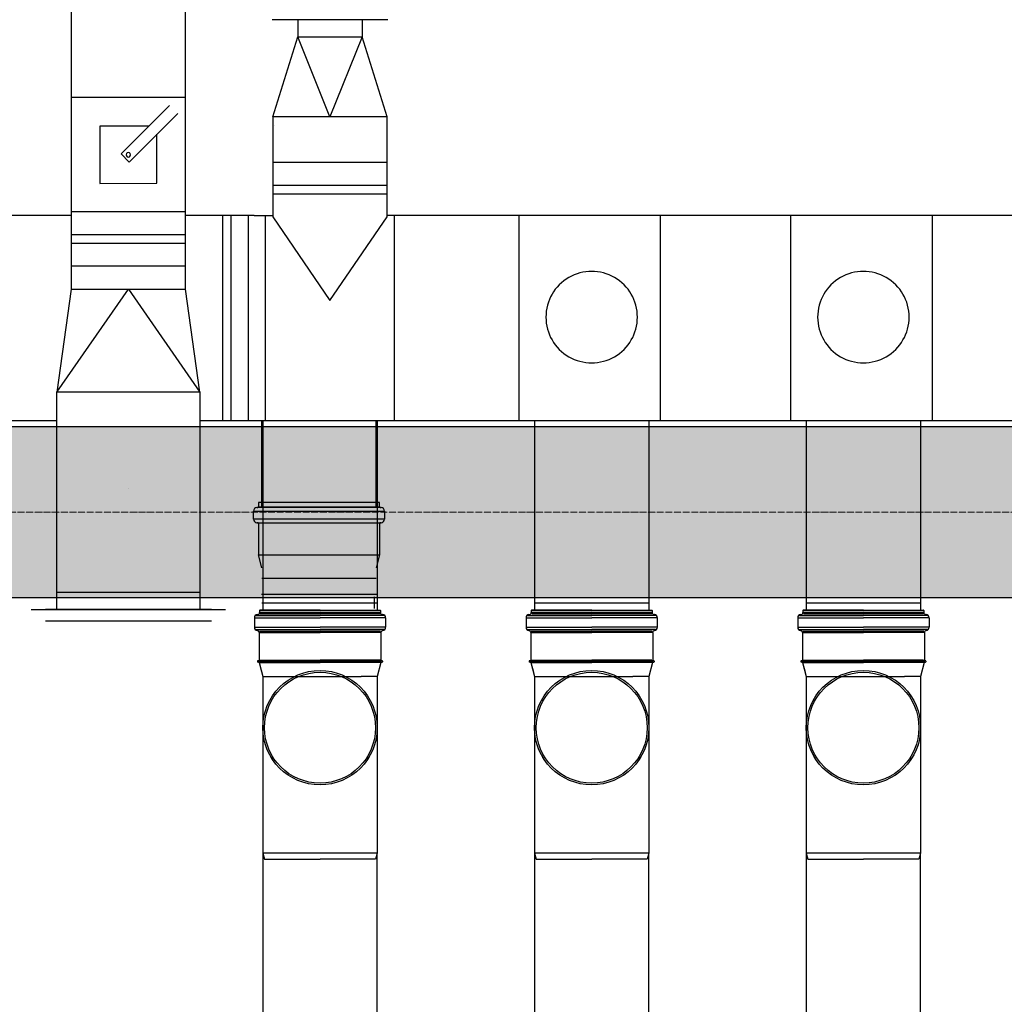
# Model space of a CAD drawing. Header units: millimetres. Extents: x -374129 to 1163271, y -112652 to 695637.
# Tile 104 of 256: x 41440 to 43161, y -34701 to -32979. Entities that reach past the tile are written whole.
import ezdxf
from ezdxf import colors
from ezdxf.entities.mleader import LeaderData, LeaderLine
from ezdxf.math import Vec2, Vec3

# ---------------------------------------------------------------- set-up
doc = ezdxf.new("R2010")
doc.units = ezdxf.units.MM
doc.linetypes.add('ACAD_ISO04W100', pattern=[30, 24, -3, 0, -3])
for name, color, linetype in [('KRT_kreskowanie', 252, 'Continuous'), ('KRT_opisy', 146, 'Continuous'), ('KRT_sciany', 2, 'Continuous'), ('KRT_technologia', 30, 'Continuous')]:
    doc.layers.add(name, color=color, linetype=linetype)
doc.layers.add('KRT_osie', color=55, linetype='ACAD_ISO04W100', lineweight=18)
doc.styles.add('WYMIAR', font='romans.shx', dxfattribs={"width": 0.8})

# ---------------------------------------------------------------- blocks, each defined once
blk = doc.blocks.new('IS_KAO_trójnik_200_góra')
at = {"layer": 'KRT_technologia', "linetype": 'Continuous', "transparency": 33554687}
for p, q in [((34903.07, 13525.27), (34903.12, 13525.45)), ((34903.29, 13525.51), (34903.19, 13525.51)), ((34903.41, 13525.29), (34903.36, 13525.45)), ((34908.83, 13525.74), (34908.83, 13514.58)), ((34910.88, 13526.05), (34909.2, 13526.05)), ((34909.2, 13526.05), (34909.2, 13514.58)), ((34910.88, 13526.05), (34910.88, 13514.58)), ((34911.25, 13525.74), (34911.25, 13514.58)), ((34911.43, 13525.55), (34911.43, 13525.47)), ((34869.72, 13524.58), (34868.63, 13524.29)), ((34868.63, 13524.29), (34868.63, 13514.58)), ((34897.28, 13524.58), (34869.72, 13524.58)), ((34869.72, 13504.58), (34869.72, 13524.58)), ((34900.61, 13524.58), (34897.28, 13524.58)), ((34903.02, 13525.22), (34900.61, 13524.58)), ((34900.61, 13524.58), (34900.61, 13507.41)), ((34903.02, 13525.22), (34901.38, 13524.78)), ((34903.05, 13525.07), (34903.05, 13514.58)), ((34903.14, 13525.32), (34903.14, 13514.58)), ((34903.34, 13525.32), (34903.34, 13514.58)), ((34903.43, 13525.08), (34903.43, 13514.58)), ((34908.29, 13525.23), (34903.48, 13525.23)), ((34908.29, 13525.23), (34908.29, 13514.58)), ((34908.54, 13525.16), (34908.54, 13514.58)), ((34911.55, 13525.07), (34911.55, 13514.58)), ((34912.15, 13525.14), (34911.79, 13525.14)), ((34911.79, 13525.14), (34911.79, 13514.58)), ((34912.15, 13525.07), (34912.15, 13514.58)), ((34912.22, 13514.58), (34912.22, 13525.07)), ((34868.63, 13504.87), (34868.63, 13514.58)), ((34903.05, 13504.09), (34903.05, 13514.58)), ((34903.14, 13503.84), (34903.14, 13514.58)), ((34903.34, 13503.84), (34903.34, 13514.58)), ((34903.43, 13504.08), (34903.43, 13514.58)), ((34908.29, 13503.92), (34908.29, 13514.58)), ((34908.54, 13504), (34908.54, 13514.58)), ((34908.83, 13503.42), (34908.83, 13514.58)), ((34909.2, 13503.11), (34909.2, 13514.58)), ((34910.88, 13503.11), (34910.88, 13514.58)), ((34911.25, 13503.42), (34911.25, 13514.58)), ((34911.55, 13504.09), (34911.55, 13514.58)), ((34911.79, 13504.01), (34911.79, 13514.58)), ((34912.15, 13504.09), (34912.15, 13514.58)), ((34912.22, 13514.58), (34912.22, 13504.09)), ((34900.61, 13504.58), (34900.61, 13507.41)), ((34869.72, 13504.58), (34868.63, 13504.87)), ((34897.28, 13504.58), (34869.72, 13504.58)), ((34900.61, 13504.58), (34897.28, 13504.58)), ((34903.02, 13503.93), (34900.61, 13504.58)), ((34903.07, 13503.88), (34903.12, 13503.7)), ((34903.29, 13503.65), (34903.19, 13503.65)), ((34903.41, 13503.87), (34903.36, 13503.7)), ((34908.29, 13503.92), (34903.48, 13503.92)), ((34910.88, 13503.11), (34909.2, 13503.11)), ((34911.43, 13503.6), (34911.43, 13503.68)), ((34912.15, 13504.01), (34911.79, 13504.01))]:
    blk.add_line(p, q, dxfattribs=at)
at = {"layer": 'KRT_technologia'}
for radius in [10, 9.7]:
    blk.add_circle((34891.65, 13514.58), radius, dxfattribs=at)
at = {"layer": 'KRT_technologia', "linetype": 'Continuous', "transparency": 33554687}
for centre, radius, start, end in [((34903.19, 13525.43), 0.0727, 90, 165), ((34903.29, 13525.43), 0.0727, 15, 90), ((34908.29, 13525.6), 0.364, 270, 354.2608), ((34909.2, 13525.51), 0.545, 90, 174.2608), ((34910.88, 13525.51), 0.545, 5, 90), ((34911.79, 13525.51), 0.364, 185, 270), ((34903, 13525.29), 0.0727, 285, 345), ((34903.48, 13525.31), 0.0727, 195, 270), ((34912.15, 13525.07), 0.0727, 0, 90), ((34903, 13503.86), 0.0727, 15, 75), ((34903.19, 13503.72), 0.0727, 195, 270), ((34903.29, 13503.72), 0.0727, 270, 345), ((34903.48, 13503.85), 0.0727, 90, 165), ((34908.29, 13503.56), 0.364, 5.7392, 90), ((34909.2, 13503.65), 0.545, 185.7392, 270), ((34910.88, 13503.65), 0.545, 270, 355), ((34911.79, 13503.65), 0.364, 90, 175), ((34912.15, 13504.09), 0.0727, 270, 0)]:
    blk.add_arc(centre, radius, start, end, dxfattribs=at)
blk = doc.blocks.new('sys napowietrzania')
at = {"color": 0, "linetype": 'ByBlock', "lineweight": -2}
blk.add_circle((42649.98, -1711.39, -3395.12), 0.05, dxfattribs=at)
at = {"layer": 'KRT_technologia', "linetype": 'ByBlock', "lineweight": -2}
for p, q in [((42549.87, -626.76, 904.27), (42549.87, -1027.89, 904.27)), ((42749.87, -1027.89, 904.27), (42749.87, -626.76, 904.27)), ((42946.4, -891.76, -2050), (42946.4, -921.76, -2050)), ((43058.4, -891.76, -2050), (43058.4, -921.76, -2050)), ((42637.16, -1126.52, 904.27), (42721.99, -1041.65, 904.27)), ((42736.14, -1055.79, 904.27), (42651.3, -1140.66, 904.27)), ((42902.4, -1061.76, -2050), (42902.4, -1236.76, -2050)), ((43102.4, -1236.76, -2050), (43102.4, -1061.76, -2050)), ((42685.73, -1077.93, 904.27), (42599.88, -1077.94, 904.27)), ((42599.88, -1077.94, 904.27), (42599.9, -1177.94, 904.27)), ((42699.9, -1177.92, 904.27), (42699.88, -1092.07, 904.27)), ((42651.3, -1140.66, 904.27), (42637.16, -1126.52, 904.27)), ((42599.9, -1177.94, 904.27), (42699.9, -1177.92, 904.27)), ((42869.9, -1234.26, -1902.5), (42902.4, -1234.26, -1902.5)), ((43306.17, -1234.26, -1902.5), (43102.4, -1234.26, -1902.5)), ((44999.9, -1234.26, -1902.5), (43306.17, -1234.26, -1902.5)), ((40299.9, -1592.96, -2054.17), (42524.98, -1592.96, -2107.73)), ((42774.98, -1592.96, -2113.75), (45001.59, -1592.96, -2167.36)), ((43083.28, -1869.16, -3130.26), (42883.28, -1869.16, -3130.26)), ((42883.28, -1911.66, -3130.26), (43083.28, -1911.66, -3130.26)), ((42884.98, -1911.66, -3247.62), (43084.98, -1911.66, -3247.62)), ((43359.98, -1911.66, -3247.62), (43559.98, -1911.66, -3247.62)), ((43834.98, -1911.66, -3247.62), (44034.98, -1911.66, -3247.62))]:
    blk.add_line(p, q, dxfattribs=at)
at = {"layer": 'KRT_technologia', "linetype": 'Continuous', "lineweight": -2}
for p, q in [((43103.4, -891.76, -2050), (42901.4, -891.76, -2050)), ((42749.87, -1027.91, 904.27), (42549.87, -1027.95, 904.27)), ((43102.4, -1141.76, -2050), (42902.4, -1141.76, -2050)), ((42749.91, -1227.91, 1051.77), (42549.91, -1227.95, 1051.77))]:
    blk.add_line(p, q, dxfattribs=at)
at = {"layer": 'KRT_technologia', "linetype": 'Continuous', "lineweight": -3}
for p, q in [((42902.4, -1061.76, -2050), (42946.4, -921.76, -2050)), ((43002.4, -1061.76, -2050), (42946.4, -921.76, -2050)), ((42946.4, -921.76, -2050), (43058.4, -921.76, -2050)), ((43058.4, -921.76, -2050), (43002.4, -1061.76, -2050)), ((43102.4, -1061.76, -2050), (43058.4, -921.76, -2050)), ((43102.4, -1061.76, -2050), (42902.4, -1061.76, -2050)), ((43102.4, -1181.76, -2050), (42902.4, -1181.76, -2050)), ((43102.4, -1181.76, -1902.5), (42902.4, -1181.76, -1902.5)), ((43102.4, -1196.76, -1902.5), (42902.4, -1196.76, -1902.5)), ((43102.4, -1196.76, -1902.5), (42902.4, -1196.76, -1902.5)), ((42814.9, -1592.96, -253.57), (42814.9, -1234.26, -1902.5)), ((42829.9, -1592.96, -168.28), (42829.9, -1234.26, -1902.5)), ((42902.4, -1236.76, -1902.5), (43002.4, -1382.76, -1902.5)), ((43002.4, -1382.76, -1902.5), (43102.4, -1236.76, -1902.5)), ((42749.91, -1267.91, 1051.77), (42549.91, -1267.95, 1051.77)), ((42749.92, -1282.91, 1051.77), (42549.92, -1282.95, 1051.77)), ((42883.28, -1924.16, -3130.26), (43083.28, -1924.16, -3130.26))]:
    blk.add_line(p, q, dxfattribs=at)
at = {"layer": 'KRT_technologia', "linetype": 'ByBlock', "lineweight": -2, "extrusion": (2.51524e-20, -1.22465e-16, -1)}
for p, q in [((42549.87, -1027.95, 904.27), (42549.93, -1362.95, 904.27)), ((42749.93, -1362.91, 904.27), (42749.87, -1027.91, 904.27)), ((42524.98, -1572.96, 1051.77), (42524.97, -1542.96, 1051.77)), ((42774.97, -1542.91, 1051.77), (42774.98, -1572.91, 1051.77))]:
    blk.add_line(p, q, dxfattribs=at)
at = {"layer": 'KRT_technologia', "linetype": 'ByBlock', "lineweight": -2, "extrusion": (-3.06162e-16, -1, 1.04899e-15)}
for p, q in [((42524.9, -1234.26, -1902.5), (40299.9, -1234.26, -1902.5)), ((42549.91, -1234.26, -1902.5), (42524.9, -1234.26, -1902.5)), ((42869.9, -1234.26, -1902.5), (42749.91, -1234.26, -1902.5))]:
    blk.add_line(p, q, dxfattribs=at)
at = {"layer": 'KRT_technologia', "linetype": 'ByBlock', "lineweight": -2, "extrusion": (-1.22465e-16, -2.46519e-32, -1)}
blk.add_line((42859.43, -1234.26, -1902.5), (42859.43, -1592.96, -0.35), dxfattribs=at)
at = {"layer": 'KRT_technologia', "linetype": 'Continuous', "lineweight": -2, "extrusion": (-1.22465e-16, -2.46519e-32, -1)}
blk.add_line((42889.43, -1592.96, 2243.51), (42889.43, -1234.26, -1902.5), dxfattribs=at)
at = {"layer": 'KRT_technologia', "linetype": 'Continuous', "lineweight": -2, "extrusion": (1.22465e-16, -2.46519e-32, -1)}
blk.add_line((43115.36, -1592.96, 2243.51), (43115.36, -1234.26, -1902.5), dxfattribs=at)
at = {"layer": 'KRT_technologia', "linetype": 'Continuous', "lineweight": -2, "extrusion": (3.06162e-16, -1, 1.04899e-15)}
for p, q in [((43333.2, -1592.96, -1637.64), (43333.2, -1234.26, -1637.64)), ((43808.2, -1592.96, -1637.64), (43808.2, -1234.26, -1637.64))]:
    blk.add_line(p, q, dxfattribs=at)
at = {"layer": 'KRT_technologia', "linetype": 'ByBlock', "lineweight": -2, "extrusion": (1.22465e-16, -2.46519e-32, -1)}
for p, q in [((43579.9, -1234.26, -1902.5), (43579.9, -1592.96, -1902.5)), ((44054.9, -1234.26, -1902.5), (44054.9, -1592.96, -1902.5))]:
    blk.add_line(p, q, dxfattribs=at)
at = {"layer": 'KRT_technologia', "linetype": 'Continuous', "lineweight": -2, "extrusion": (2.51524e-20, -1.22465e-16, -1)}
blk.add_line((42749.93, -1322.91, 1051.77), (42549.93, -1322.95, 1051.77), dxfattribs=at)
at = {"layer": 'KRT_technologia', "linetype": 'Continuous', "lineweight": -3, "extrusion": (2.51524e-20, -1.22465e-16, -1)}
for p, q in [((42524.97, -1542.96, 1051.77), (42649.93, -1362.93, 1051.77)), ((42549.93, -1362.95, 1051.77), (42524.97, -1542.96, 1051.77)), ((42549.93, -1362.95, 1051.77), (42749.93, -1362.91, 1051.77)), ((42649.93, -1362.93, 1051.77), (42774.97, -1542.91, 1051.77)), ((42774.97, -1542.91, 1051.77), (42749.93, -1362.91, 1051.77)), ((42774.97, -1542.91, 1051.77), (42524.97, -1542.96, 1051.77)), ((42774.97, -1542.91, 1051.77), (42524.97, -1542.96, 1051.77))]:
    blk.add_line(p, q, dxfattribs=at)
at = {"layer": 'KRT_technologia', "linetype": 'ByBlock', "lineweight": -2, "extrusion": (1, 1.20509e-08, -1.20509e-08)}
for p, q in [((42524.98, -1922.95, 904.27), (42524.98, -1572.95, 904.27)), ((42774.98, -1572.95, 904.27), (42774.98, -1922.95, 904.27))]:
    blk.add_line(p, q, dxfattribs=at)
at = {"layer": 'KRT_technologia'}
for p, q in [((42882.74, -1592.96, -2148.59), (42882.74, -1744.71, -3130.26)), ((42884.9, -1592.96, -3665.79), (42884.98, -1923.34, -4592.74)), ((43082.74, -1592.96, -2148.59), (43082.74, -1744.71, -3130.26)), ((43084.98, -1592.96, -3665.79), (43084.98, -1924.16, -4592.74)), ((43359.9, -1592.96, -3665.79), (43359.98, -1924.16, -4654.92)), ((43559.9, -1592.96, -3665.79), (43559.9, -1924.16, -4592.74)), ((43834.9, -1592.96, -3665.79), (43834.98, -1924.16, -4654.92)), ((44034.9, -1592.96, -3665.79), (44034.9, -1924.16, -4592.74))]:
    blk.add_line(p, q, dxfattribs=at)
at = {"layer": 'KRT_technologia', "color": 0, "linetype": 'Continuous', "lineweight": -3, "extrusion": (-1.20509e-08, -5.32907e-15, -1)}
blk.add_line((42524.98, -1602.95, 904.27), (42774.98, -1602.95, 904.27), dxfattribs=at)
at = {"layer": 'KRT_technologia', "linetype": 'Continuous', "lineweight": -3, "extrusion": (1, 1.20509e-08, -1.20509e-08)}
for p, q in [((43081.23, -1602.95, 904.27), (43306.23, -1602.95, 904.27)), ((43081.23, -1602.95, 1051.77), (43306.23, -1602.95, 1051.77)), ((43081.23, -1602.95, 1051.77), (43306.23, -1602.95, 1051.77)), ((43082.92, -1602.95, 786.91), (43307.93, -1602.95, 786.91)), ((42524.98, -1892.95, 904.27), (42774.98, -1892.95, 904.27))]:
    blk.add_line(p, q, dxfattribs=at)
at = {"layer": 'KRT_technologia', "linetype": 'Continuous', "transparency": 33554687}
for p, q in [((43097.57, -1751.05, -3130.26), (43097.57, -1765.09, -3130.26)), ((42877.2, -1772.49, -3130.26), (42877.2, -1827.88, -3130.26)), ((43089.2, -1772.49, -3130.26), (43089.2, -1827.88, -3130.26)), ((42882.66, -1896.2, -3130.26), (43083.75, -1896.2, -3130.26))]:
    blk.add_line(p, q, dxfattribs=at)
at = {"layer": 'KRT_technologia', "color": 0, "linetype": 'ByBlock', "lineweight": -2, "extrusion": (-5.47382e-48, -1, 6.12323e-17)}
blk.add_line((42774.98, -1902.97, 904.27), (42524.98, -1902.97, 904.27), dxfattribs=at)
at = {"layer": 'KRT_technologia', "linetype": 'ByBlock', "lineweight": -2, "extrusion": (-5.47382e-48, -1, 6.12323e-17)}
for p, q in [((43080, -1921.25, 1169.12), (43080, -1901.25, 1169.12)), ((43331.23, -1902.97, 904.27), (43081.23, -1902.97, 904.27)), ((43332.92, -1902.97, 786.91), (43082.92, -1902.97, 786.91)), ((42794.98, -1922.97, 904.27), (42504.98, -1922.97, 904.27))]:
    blk.add_line(p, q, dxfattribs=at)
at = {"layer": 'KRT_technologia', "linetype": 'Continuous', "lineweight": -2, "extrusion": (1, 1.20509e-08, -1.20509e-08)}
blk.add_line((42479.98, -1922.95, 904.27), (42819.98, -1922.95, 904.27), dxfattribs=at)
at = {"layer": 'KRT_technologia', "linetype": 'Continuous', "lineweight": -3, "extrusion": (-5.47382e-48, -1, 6.12323e-17)}
blk.add_line((42504.98, -1942.97, 904.27), (42794.98, -1942.97, 904.27), dxfattribs=at)
at = {"layer": 'KRT_technologia', "linetype": 'Continuous', "transparency": 33554687}
for points, elevation in [([(43089.2, -1743.66), (43089.2, -1736.25), (42983.2, -1736.25), (42877.2, -1736.25), (42877.2, -1743.66)], -3130.26), ([(42883.2, -1850.27), (42877.2, -1827.88), (42983.2, -1827.88), (43089.2, -1827.88), (43083.2, -1850.27)], -3130.26), ([(43084.98, -12485.01), (43084.98, -10582.71), (43084.98, -2349.21), (42884.98, -2349.21), (42884.98, -10582.71), (42884.98, -12485.01), (42984.98, -12485.01), (43084.98, -12485.01), (43081.81, -12495.38), (42984.98, -12495.38), (42888.14, -12495.38), (42884.98, -12485.01)], -3247.62), ([(43559.98, -12485.01), (43559.98, -10582.71), (43559.98, -2349.21), (43359.98, -2349.21), (43359.98, -10582.71), (43359.98, -12485.01), (43459.98, -12485.01), (43559.98, -12485.01), (43556.81, -12495.38), (43459.98, -12495.38), (43363.14, -12495.38), (43359.98, -12485.01)], -3247.62), ([(44034.98, -12485.01), (44034.98, -10582.71), (44034.98, -2349.21), (43834.98, -2349.21), (43834.98, -10582.71), (43834.98, -12485.01), (43934.98, -12485.01), (44034.98, -12485.01), (44031.81, -12495.38), (43934.98, -12495.38), (43838.14, -12495.38), (43834.98, -12485.01)], -3247.62)]:
    blk.add_lwpolyline(points, dxfattribs=dict(at, elevation=elevation))
at = {"layer": 'KRT_technologia', "linetype": 'Continuous', "transparency": 33554687, "elevation": -3130.26}
blk.add_lwpolyline([(43091.76, -1771.43), (43090.03, -1771.58, 0.3888787), (43089.2, -1772.49), (42983.2, -1772.49), (42877.2, -1772.49, 0.3888787), (42876.37, -1771.58), (42874.65, -1771.43), (42983.2, -1771.43), (43091.76, -1771.43, 0.3888787), (43097.57, -1765.09), (42983.2, -1765.09), (42868.84, -1765.09), (42868.84, -1751.05), (42983.2, -1751.05), (43097.57, -1751.05, 0.3888787), (43091.76, -1744.71), (42983.2, -1744.71), (42874.65, -1744.71), (42876.37, -1744.56, 0.3888787), (42877.2, -1743.66), (42983.2, -1743.66), (43089.2, -1743.66, 0.3888787), (43090.03, -1744.56), (43091.76, -1744.71)], format="xyb", dxfattribs=at)
at = {"layer": 'KRT_technologia', "linetype": 'Continuous', "transparency": 33554687}
for centre, start, end in [((42875.2, -1751.05, -3130.26), 95, 180), ((42875.2, -1765.09, -3130.26), 180, 265)]:
    blk.add_arc(centre, 6.36, start, end, dxfattribs=at)
at = {"layer": 'KRT_technologia', "linetype": 'Continuous', "lineweight": -3}
for centre, major_axis, ratio, start_param, end_param in [((42984.43, -1081.01, -3371.12), (80, 0), 0.9238795, 3.0782289, 3.0782495), ((43459.9, -1411.89, -1902.5), (80, 0), 1, 0, 3.1415927), ((43934.9, -1411.89, -1902.5), (80, 0), 1, 0, 3.1415927), ((43459.9, -1411.89, -1902.5), (-80, 0), 1, 0, 3.1415927), ((43934.9, -1411.89, -1902.5), (-80, 0), 1, 0, 3.1415927)]:
    blk.add_ellipse(centre, major_axis=major_axis, ratio=ratio, start_param=start_param, end_param=end_param, dxfattribs=at)
at = {"layer": 'KRT_technologia', "linetype": 'ByBlock', "lineweight": -2}
for major_axis in [(0, 4), (0, -4)]:
    blk.add_ellipse((42649.89, -1127.93, 904.27), major_axis=major_axis, ratio=1, start_param=0, end_param=3.1415927, dxfattribs=at)
at = {"layer": 'KRT_technologia', "xscale": 10, "yscale": 10, "zscale": 10, "rotation": 90}
for p in [(178130.75, -351046.37, -3247.62), (178605.75, -351046.37, -3247.62), (179080.75, -351046.37, -3247.62)]:
    blk.add_blockref('IS_KAO_trójnik_200_góra', p, dxfattribs=at)

msp = doc.modelspace()

# ---------------------------------------------------------------- hatches: boundary and pattern name
at = {"layer": 'KRT_kreskowanie'}
h = msp.add_hatch(dxfattribs=at)
h.set_pattern_fill('ANSI33', color=256, scale=20, style=0)
h.set_pattern_definition([(45, (-1e-05, 3009.36), (-89.80256, 89.80256), []), (45, (89.8, 3009.36), (-89.80256, 89.80256), [63.5, -31.75])])
h.paths.add_polyline_path([(38290, -33690.64), (19090, -33690.64), (19090, -46990.64), (19390, -46990.64), (19390, -33990.64), (25390, -33990.64), (25390, -46990.64), (25690, -46990.64), (25690, -33990.64), (31690, -33990.64), (31690, -46990.64), (31990, -46990.64), (31990, -33990.64), (37990, -33990.64), (37990, -46990.64), (38290, -46990.64)])
h.paths.add_polyline_path([(51230, -33990.64), (57230, -33990.64), (57230, -46990.64), (57530, -46990.64), (57530, -33690.64), (38330, -33690.64), (38330, -46990.64), (38630, -46990.64), (38630, -33990.64), (44630, -33990.64), (44630, -46990.64), (44930, -46990.64), (44930, -33990.64), (50930, -33990.64), (50930, -46990.64), (51230, -46990.64)])
h.paths.add_polyline_path([(70470, -33690.64), (57570, -33690.64), (57570, -46990.64), (57870, -46990.64), (57870, -33990.64), (63870, -33990.64), (63870, -46990.64), (64170, -46990.64), (64170, -33990.64), (70170, -33990.64), (70170, -46990.64), (70470, -46990.64)])

# ---------------------------------------------------------------- linework, layer by layer
at = {"layer": 'KRT_osie', "ltscale": 0.5}
msp.add_line((-5554.82, -33840.64), (73659.31, -33840.64), dxfattribs=at)
at = {"layer": 'KRT_sciany'}
for p, q in [((38330, -33690.64), (57530, -33690.64)), ((44630, -33990.64), (38630, -33990.64))]:
    msp.add_line(p, q, dxfattribs=at)

# ---------------------------------------------------------------- next in the draw order: leaders
at = {"layer": 'KRT_opisy', "color": 1}
ml = msp.add_multileader_mtext('Standard', dxfattribs=at)
ml.set_content('{\\C2;POZ.2.2a ŚCIANA ŻELBETOWA  GR.30cm}', color=1, style='WYMIAR')
ml.set_leader_properties()
ml.build(insert=Vec2(0, 0))
ml.multileader.update_dxf_attribs({"text_right_attachment_type": 6, "dogleg_length": 0.36, "arrow_head_size": 200, "scale": 100})
ctx = ml.context
ctx.base_point, ctx.scale, ctx.char_height, ctx.arrow_head_size, ctx.landing_gap_size, ctx.plane_origin = Vec3(33323.63, -34469.6), 100, 200, 200, 9, Vec3(5802.66, -112771.57)
ctx.right_attachment = 6
notes = []
notes.append((ctx, [(0, (1, 1, 0), (33287.63, -34469.6), (1, 0), 36, [(1, [(32911.06, -33990.64)], 0, [])])]))
ctx.mtext.insert, ctx.mtext.width, ctx.mtext.defined_height, ctx.mtext.flow_direction = Vec3(33332.63, -34369.6), 4990.5383, 1534.23, 5
ctx.mtext.has_bg_fill, ctx.mtext.bg_color, ctx.mtext.bg_scale_factor, ctx.mtext.bg_transparency, ctx.mtext.use_window_bg_color = 1, -1027028792, 1.5, 0, 1
for ctx, leaders in notes:
    for number, flags, end, landing, length, lines in leaders:
        leader = LeaderData()
        leader.index, (leader.has_last_leader_line, leader.has_dogleg_vector, leader.attachment_direction) = number, flags
        leader.last_leader_point, leader.dogleg_vector, leader.dogleg_length = Vec3(end), Vec3(landing), length
        for number, points, colour, breaks in lines:
            line = LeaderLine()
            line.index, line.vertices, line.color, line.breaks = number, Vec3.list(points), colors.encode_raw_color(colour), breaks
            leader.lines.append(line)
        ctx.leaders.append(leader)

# ---------------------------------------------------------------- next in the draw order: block references
msp.add_blockref('sys napowietrzania', (-1019.98, -32087.66, 3070))

doc.saveas('drawing.dxf')
